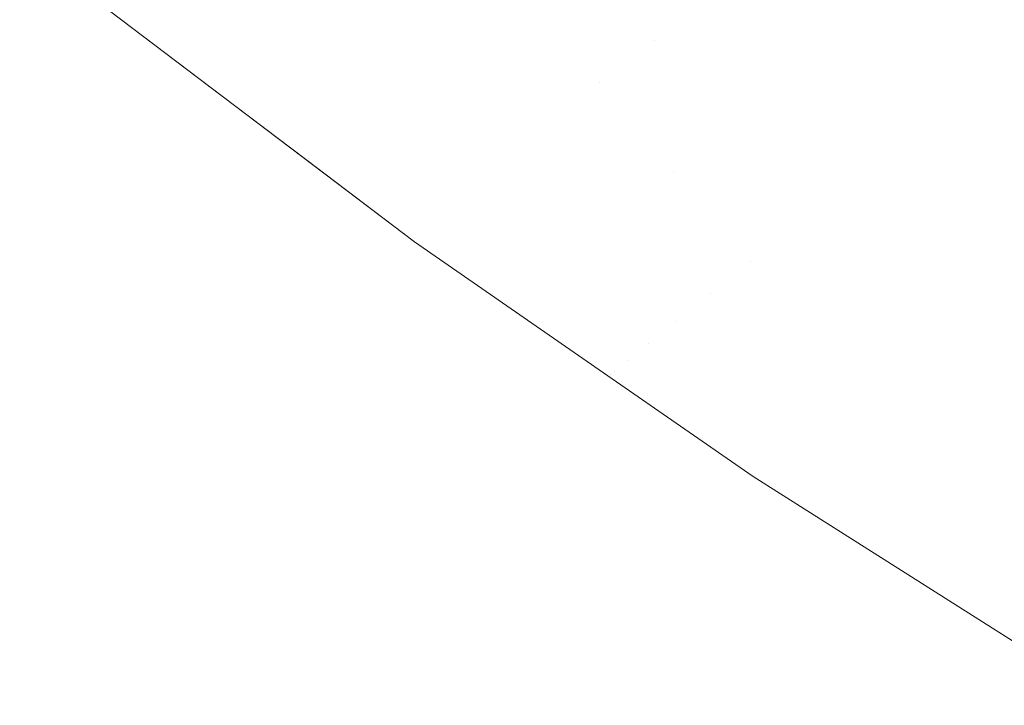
# Model space of a CAD drawing. Header units: centimetres. Extents: x -35.1 to 36.2, y 4.2 to 6.
# Tile 2 of 256: x -35.05671 to -35.04403, y 4.22235 to 4.23118. Entities that reach past the tile are written whole.
import ezdxf

# ---------------------------------------------------------------- set-up
doc = ezdxf.new("R2010")
doc.units = ezdxf.units.CM
doc.header["$LTSCALE"] = 2.54
doc.layers.add('Lucido design-1', color=7, linetype='Continuous')

# ---------------------------------------------------------------- blocks, each defined once
blk = doc.blocks.new('Gruppo-4-1')
at = {"color": 7, "linetype": 'Continuous', "lineweight": 9}
for points, invisible_edges in [([(-35.043947, 4.230785, -2312.388781), (-35.042992, 4.23156, -2312.385944), (-35.045433, 4.233289, -2312.385944), (-35.046416, 4.232533, -2312.388781)], 15), ([(-35.043947, 4.230785, -2313.055559), (-35.046416, 4.232533, -2313.055559), (-35.045433, 4.233289, -2313.058396), (-35.042992, 4.23156, -2313.058396)], 15), ([(-35.052889, 4.231329, -2313.039231), (-35.053131, 4.231153, -2313.0377), (-35.055531, 4.233043, -2313.0377), (-35.055282, 4.233215, -2313.039231)], 15), ([(-35.055756, 4.232888, -2313.036163), (-35.055531, 4.233043, -2313.0377), (-35.053131, 4.231153, -2313.0377), (-35.053351, 4.230993, -2313.036163)], 15), ([(-35.050972, 4.232725, -2313.048272), (-35.050578, 4.233013, -2313.04975), (-35.048152, 4.2312, -2313.04975), (-35.048536, 4.230905, -2313.048272)], 15), ([(-35.053351, 4.230993, -2313.036163), (-35.053548, 4.230849, -2313.034621), (-35.055958, 4.232748, -2313.034621), (-35.055756, 4.232888, -2313.036163)], 15), ([(-35.056137, 4.232625, -2313.033075), (-35.055958, 4.232748, -2313.034621), (-35.053548, 4.230849, -2313.034621), (-35.053723, 4.230722, -2313.033075)], 15), ([(-35.053723, 4.230722, -2313.033075), (-35.053874, 4.230612, -2313.031524), (-35.056292, 4.232517, -2313.031524), (-35.056137, 4.232625, -2313.033075)], 15), ([(-35.048536, 4.230905, -2313.048272), (-35.048899, 4.230626, -2313.046785), (-35.051346, 4.232453, -2313.046785), (-35.050972, 4.232725, -2313.048272)], 15), ([(-35.056423, 4.232427, -2313.029971), (-35.056292, 4.232517, -2313.031524), (-35.053874, 4.230612, -2313.031524), (-35.054002, 4.230519, -2313.029971)], 15), ([(-35.046416, 4.232533, -2312.388781), (-35.047323, 4.231837, -2312.391665), (-35.044829, 4.230071, -2312.391665), (-35.043947, 4.230785, -2312.388781)], 15), ([(-35.044829, 4.230071, -2313.052675), (-35.047323, 4.231837, -2313.052675), (-35.046416, 4.232533, -2313.055559), (-35.043947, 4.230785, -2313.055559)], 15), ([(-35.054002, 4.230519, -2313.029971), (-35.054107, 4.230442, -2313.028414), (-35.056531, 4.232352, -2313.028414), (-35.056423, 4.232427, -2313.029971)], 15), ([(-35.054343, 4.232095, -2312.40664), (-35.053131, 4.231153, -2312.40664), (-35.052624, 4.231522, -2312.403583), (-35.053829, 4.232459, -2312.403583)], 15), ([(-35.050134, 4.231536, -2312.397555), (-35.051346, 4.232453, -2312.397555), (-35.052029, 4.231956, -2312.400554), (-35.050808, 4.231032, -2312.400554)], 15), ([(-35.051698, 4.232197, -2313.04529), (-35.051346, 4.232453, -2313.046785), (-35.048899, 4.230626, -2313.046785), (-35.049242, 4.230362, -2313.04529)], 15), ([(-35.056711, 4.232228, -2313.023732), (-35.056675, 4.232253, -2313.025294), (-35.054247, 4.23034, -2313.025294), (-35.054282, 4.230315, -2313.023732)], 15), ([(-35.054189, 4.230383, -2313.026855), (-35.054247, 4.23034, -2313.025294), (-35.056675, 4.232253, -2313.025294), (-35.056615, 4.232294, -2313.026855)], 15), ([(-35.056615, 4.232294, -2313.026855), (-35.056531, 4.232352, -2313.028414), (-35.054107, 4.230442, -2313.028414), (-35.054189, 4.230383, -2313.026855)], 15), ([(-35.054282, 4.230315, -2313.023732), (-35.055698, 4.2314, -2313.02217), (-35.056711, 4.232228, -2313.023732)], 11), ([(-35.049242, 4.230362, -2313.04529), (-35.049564, 4.230115, -2313.043786), (-35.052029, 4.231956, -2313.043786), (-35.051698, 4.232197, -2313.04529)], 15), ([(-35.054765, 4.231795, -2312.409719), (-35.053548, 4.230849, -2312.409719), (-35.053131, 4.231153, -2312.40664), (-35.054343, 4.232095, -2312.40664)], 15), ([(-35.050134, 4.231536, -2312.397555), (-35.048899, 4.230626, -2312.397555), (-35.048152, 4.2312, -2312.39459), (-35.049376, 4.232103, -2312.39459)], 15), ([(-35.050808, 4.231032, -2312.400554), (-35.052029, 4.231956, -2312.400554), (-35.052624, 4.231522, -2312.403583), (-35.051396, 4.230592, -2312.403583)], 15), ([(-35.052338, 4.231731, -2313.042275), (-35.052029, 4.231956, -2313.043786), (-35.049564, 4.230115, -2313.043786), (-35.049865, 4.229884, -2313.042275)], 15), ([(-35.055095, 4.231562, -2312.412816), (-35.053874, 4.230612, -2312.412816), (-35.053548, 4.230849, -2312.409719), (-35.054765, 4.231795, -2312.409719)], 15), ([(-35.049865, 4.229884, -2313.042275), (-35.050144, 4.229669, -2313.040757), (-35.052624, 4.231522, -2313.040757), (-35.052338, 4.231731, -2313.042275)], 15), ([(-35.045634, 4.229418, -2312.39459), (-35.044829, 4.230071, -2312.391665), (-35.047323, 4.231837, -2312.391665), (-35.048152, 4.2312, -2312.39459)], 15), ([(-35.045634, 4.229418, -2313.04975), (-35.048152, 4.2312, -2313.04975), (-35.047323, 4.231837, -2313.052675), (-35.044829, 4.230071, -2313.052675)], 15), ([(-35.055331, 4.231394, -2312.415926), (-35.054107, 4.230442, -2312.415926), (-35.053874, 4.230612, -2312.412816), (-35.055095, 4.231562, -2312.412816)], 15), ([(-35.051396, 4.230592, -2312.403583), (-35.052624, 4.231522, -2312.403583), (-35.053131, 4.231153, -2312.40664), (-35.051897, 4.230218, -2312.40664)], 15), ([(-35.052889, 4.231329, -2313.039231), (-35.052624, 4.231522, -2313.040757), (-35.050144, 4.229669, -2313.040757), (-35.050402, 4.229471, -2313.039231)], 15), ([(-35.050808, 4.231032, -2312.400554), (-35.049564, 4.230115, -2312.400554), (-35.048899, 4.230626, -2312.397555), (-35.050134, 4.231536, -2312.397555)], 15), ([(-35.055473, 4.231293, -2312.419046), (-35.055698, 4.2314, -2312.42217), (-35.054279, 4.230326, -2312.42217)], 9), ([(-35.053029, 4.229379, -2312.42217), (-35.054279, 4.230326, -2312.42217), (-35.055698, 4.2314, -2313.02217), (-35.051768, 4.228423, -2313.02217)], 10), ([(-35.054279, 4.230326, -2312.42217), (-35.055698, 4.2314, -2312.42217), (-35.055698, 4.2314, -2313.02217)], 10), ([(-35.051768, 4.228423, -2313.02217), (-35.055698, 4.2314, -2313.02217), (-35.054282, 4.230315, -2313.023732)], 10), ([(-35.055473, 4.231293, -2312.419046), (-35.054247, 4.23034, -2312.419046), (-35.054107, 4.230442, -2312.415926), (-35.055331, 4.231394, -2312.415926)], 15), ([(-35.054279, 4.230326, -2312.42217), (-35.054247, 4.23034, -2312.419046), (-35.055473, 4.231293, -2312.419046)], 11), ([(-35.050402, 4.229471, -2313.039231), (-35.050638, 4.22929, -2313.0377), (-35.053131, 4.231153, -2313.0377), (-35.052889, 4.231329, -2313.039231)], 15), ([(-35.051897, 4.230218, -2312.40664), (-35.053131, 4.231153, -2312.40664), (-35.053548, 4.230849, -2312.409719), (-35.052308, 4.22991, -2312.409719)], 15), ([(-35.053351, 4.230993, -2313.036163), (-35.053131, 4.231153, -2313.0377), (-35.050638, 4.22929, -2313.0377), (-35.050852, 4.229126, -2313.036163)], 15), ([(-35.048152, 4.2312, -2312.39459), (-35.048899, 4.230626, -2312.397555), (-35.046361, 4.228828, -2312.397555), (-35.045634, 4.229418, -2312.39459)], 15), ([(-35.048536, 4.230905, -2313.048272), (-35.048152, 4.2312, -2313.04975), (-35.045634, 4.229418, -2313.04975), (-35.046361, 4.228828, -2313.046785)], 15), ([(-35.050852, 4.229126, -2313.036163), (-35.051044, 4.228978, -2313.034621), (-35.053548, 4.230849, -2313.034621), (-35.053351, 4.230993, -2313.036163)], 15), ([(-35.051396, 4.230592, -2312.403583), (-35.050144, 4.229669, -2312.403583), (-35.049564, 4.230115, -2312.400554), (-35.050808, 4.231032, -2312.400554)], 15), ([(-35.052308, 4.22991, -2312.409719), (-35.053548, 4.230849, -2312.409719), (-35.053874, 4.230612, -2312.412816), (-35.052629, 4.22967, -2312.412816)], 15), ([(-35.053723, 4.230722, -2313.033075), (-35.053548, 4.230849, -2313.034621), (-35.051044, 4.228978, -2313.034621), (-35.051214, 4.228848, -2313.033075)], 15), ([(-35.046361, 4.228828, -2313.046785), (-35.048899, 4.230626, -2313.046785), (-35.048536, 4.230905, -2313.048272)], 11), ([(-35.051214, 4.228848, -2313.033075), (-35.051361, 4.228735, -2313.031524), (-35.053874, 4.230612, -2313.031524), (-35.053723, 4.230722, -2313.033075)], 15), ([(-35.043947, 4.230785, -2312.388781), (-35.044829, 4.230071, -2312.391665), (-35.042244, 4.228337, -2312.391665), (-35.041389, 4.22907, -2312.388781)], 15), ([(-35.043947, 4.230785, -2313.055559), (-35.041389, 4.22907, -2313.055559), (-35.042244, 4.228337, -2313.052675), (-35.044829, 4.230071, -2313.052675)], 15), ([(-35.052629, 4.22967, -2312.412816), (-35.053874, 4.230612, -2312.412816), (-35.054107, 4.230442, -2312.415926), (-35.052859, 4.229498, -2312.415926)], 15), ([(-35.054002, 4.230519, -2313.029971), (-35.053874, 4.230612, -2313.031524), (-35.051361, 4.228735, -2313.031524), (-35.051486, 4.228639, -2313.029971)], 15), ([(-35.051897, 4.230218, -2312.40664), (-35.050638, 4.22929, -2312.40664), (-35.050144, 4.229669, -2312.403583), (-35.051396, 4.230592, -2312.403583)], 15), ([(-35.048899, 4.230626, -2312.397555), (-35.049564, 4.230115, -2312.400554), (-35.048297, 4.229206, -2312.400554)], 11), ([(-35.049242, 4.230362, -2313.04529), (-35.048899, 4.230626, -2313.046785), (-35.046361, 4.228828, -2313.046785), (-35.047007, 4.228304, -2313.043786)], 15), ([(-35.048297, 4.229206, -2312.400554), (-35.047007, 4.228304, -2312.400554), (-35.046361, 4.228828, -2312.397555), (-35.048899, 4.230626, -2312.397555)], 15), ([(-35.051486, 4.228639, -2313.029971), (-35.051588, 4.22856, -2313.028414), (-35.054107, 4.230442, -2313.028414), (-35.054002, 4.230519, -2313.029971)], 15), ([(-35.054282, 4.230315, -2313.023732), (-35.054247, 4.23034, -2313.025294), (-35.051724, 4.228456, -2313.025294), (-35.051759, 4.228429, -2313.023732)], 15), ([(-35.052998, 4.229394, -2312.419046), (-35.054247, 4.23034, -2312.419046), (-35.054279, 4.230326, -2312.42217), (-35.053029, 4.229379, -2312.42217)], 11), ([(-35.052859, 4.229498, -2312.415926), (-35.054107, 4.230442, -2312.415926), (-35.054247, 4.23034, -2312.419046), (-35.052998, 4.229394, -2312.419046)], 15), ([(-35.051668, 4.228499, -2313.026855), (-35.051724, 4.228456, -2313.025294), (-35.054247, 4.23034, -2313.025294), (-35.054189, 4.230383, -2313.026855)], 15), ([(-35.054189, 4.230383, -2313.026855), (-35.054107, 4.230442, -2313.028414), (-35.051588, 4.22856, -2313.028414), (-35.051668, 4.228499, -2313.026855)], 15), ([(-35.047007, 4.228304, -2313.043786), (-35.049564, 4.230115, -2313.043786), (-35.049242, 4.230362, -2313.04529)], 11), ([(-35.054282, 4.230315, -2313.023732), (-35.051759, 4.228429, -2313.023732), (-35.051768, 4.228423, -2313.02217)], 11), ([(-35.052308, 4.22991, -2312.409719), (-35.051044, 4.228978, -2312.409719), (-35.050638, 4.22929, -2312.40664), (-35.051897, 4.230218, -2312.40664)], 15), ([(-35.048297, 4.229206, -2312.400554), (-35.049564, 4.230115, -2312.400554), (-35.050144, 4.229669, -2312.403583), (-35.048869, 4.228754, -2312.403583)], 15), ([(-35.049865, 4.229884, -2313.042275), (-35.049564, 4.230115, -2313.043786), (-35.047007, 4.228304, -2313.043786), (-35.047299, 4.228067, -2313.042275)], 15), ([(-35.043026, 4.227668, -2312.39459), (-35.042244, 4.228337, -2312.391665), (-35.044829, 4.230071, -2312.391665), (-35.045634, 4.229418, -2312.39459)], 15), ([(-35.044829, 4.230071, -2313.052675), (-35.042244, 4.228337, -2313.052675), (-35.043026, 4.227668, -2313.04975), (-35.045634, 4.229418, -2313.04975)], 15), ([(-35.052629, 4.22967, -2312.412816), (-35.051361, 4.228735, -2312.412816), (-35.051044, 4.228978, -2312.409719), (-35.052308, 4.22991, -2312.409719)], 15), ([(-35.047299, 4.228067, -2313.042275), (-35.047571, 4.227847, -2313.040757), (-35.050144, 4.229669, -2313.040757), (-35.049865, 4.229884, -2313.042275)], 15), ([(-35.052859, 4.229498, -2312.415926), (-35.051588, 4.22856, -2312.415926), (-35.051361, 4.228735, -2312.412816), (-35.052629, 4.22967, -2312.412816)], 15), ([(-35.048869, 4.228754, -2312.403583), (-35.050144, 4.229669, -2312.403583), (-35.050638, 4.22929, -2312.40664), (-35.049356, 4.22837, -2312.40664)], 15), ([(-35.050402, 4.229471, -2313.039231), (-35.050144, 4.229669, -2313.040757), (-35.047571, 4.227847, -2313.040757), (-35.047821, 4.227644, -2313.039231)], 15), ([(-35.052998, 4.229394, -2312.419046), (-35.051724, 4.228456, -2312.419046), (-35.051588, 4.22856, -2312.415926), (-35.052859, 4.229498, -2312.415926)], 15), ([(-35.047821, 4.227644, -2313.039231), (-35.048051, 4.227458, -2313.0377), (-35.050638, 4.22929, -2313.0377), (-35.050402, 4.229471, -2313.039231)], 15), ([(-35.052998, 4.229394, -2312.419046), (-35.053029, 4.229379, -2312.42217), (-35.051768, 4.228423, -2312.42217)], 9), ([(-35.051768, 4.228423, -2313.02217), (-35.051768, 4.228423, -2312.42217), (-35.053029, 4.229379, -2312.42217)], 9), ([(-35.051768, 4.228423, -2312.42217), (-35.051724, 4.228456, -2312.419046), (-35.052998, 4.229394, -2312.419046)], 11), ([(-35.045634, 4.229418, -2312.39459), (-35.046361, 4.228828, -2312.397555), (-35.04373, 4.227064, -2312.397555), (-35.043026, 4.227668, -2312.39459)], 15), ([(-35.045634, 4.229418, -2313.04975), (-35.043026, 4.227668, -2313.04975), (-35.04373, 4.227064, -2313.046785), (-35.046361, 4.228828, -2313.046785)], 15), ([(-35.049356, 4.22837, -2312.40664), (-35.050638, 4.22929, -2312.40664), (-35.051044, 4.228978, -2312.409719), (-35.049756, 4.228054, -2312.409719)], 15), ([(-35.050852, 4.229126, -2313.036163), (-35.050638, 4.22929, -2313.0377), (-35.048051, 4.227458, -2313.0377), (-35.048259, 4.22729, -2313.036163)], 15), ([(-35.048869, 4.228754, -2312.403583), (-35.047571, 4.227847, -2312.403583), (-35.047007, 4.228304, -2312.400554), (-35.048297, 4.229206, -2312.400554)], 15), ([(-35.048259, 4.22729, -2313.036163), (-35.048445, 4.227138, -2313.034621), (-35.051044, 4.228978, -2313.034621), (-35.050852, 4.229126, -2313.036163)], 15), ([(-35.049756, 4.228054, -2312.409719), (-35.051044, 4.228978, -2312.409719), (-35.051361, 4.228735, -2312.412816), (-35.050069, 4.227808, -2312.412816)], 15), ([(-35.051214, 4.228848, -2313.033075), (-35.051044, 4.228978, -2313.034621), (-35.048445, 4.227138, -2313.034621), (-35.04861, 4.227005, -2313.033075)], 15), ([(-35.04861, 4.227005, -2313.033075), (-35.048753, 4.226889, -2313.031524), (-35.051361, 4.228735, -2313.031524), (-35.051214, 4.228848, -2313.033075)], 15), ([(-35.044357, 4.226528, -2312.400554), (-35.04373, 4.227064, -2312.397555), (-35.046361, 4.228828, -2312.397555), (-35.047007, 4.228304, -2312.400554)], 15), ([(-35.046361, 4.228828, -2313.046785), (-35.04373, 4.227064, -2313.046785), (-35.044357, 4.226528, -2313.043786), (-35.047007, 4.228304, -2313.043786)], 15), ([(-35.050069, 4.227808, -2312.412816), (-35.051361, 4.228735, -2312.412816), (-35.051588, 4.22856, -2312.415926), (-35.050293, 4.227631, -2312.415926)], 15), ([(-35.051486, 4.228639, -2313.029971), (-35.051361, 4.228735, -2313.031524), (-35.048753, 4.226889, -2313.031524), (-35.048875, 4.22679, -2313.029971)], 15), ([(-35.049356, 4.22837, -2312.40664), (-35.048051, 4.227458, -2312.40664), (-35.047571, 4.227847, -2312.403583), (-35.048869, 4.228754, -2312.403583)], 15), ([(-35.050293, 4.227631, -2312.415926), (-35.051588, 4.22856, -2312.415926), (-35.051724, 4.228456, -2312.419046), (-35.050427, 4.227525, -2312.419046)], 15), ([(-35.051668, 4.228499, -2313.026855), (-35.051588, 4.22856, -2313.028414), (-35.048974, 4.22671, -2313.028414), (-35.049051, 4.226647, -2313.026855)], 15), ([(-35.048875, 4.22679, -2313.029971), (-35.048974, 4.22671, -2313.028414), (-35.051588, 4.22856, -2313.028414), (-35.051486, 4.228639, -2313.029971)], 15), ([(-35.050427, 4.227525, -2312.419046), (-35.051724, 4.228456, -2312.419046), (-35.051768, 4.228423, -2312.42217), (-35.051625, 4.228315, -2312.42217)], 11), ([(-35.051759, 4.228429, -2313.023732), (-35.051724, 4.228456, -2313.025294), (-35.051625, 4.228315, -2313.02217)], 11), ([(-35.049051, 4.226647, -2313.026855), (-35.049107, 4.226602, -2313.025294), (-35.051724, 4.228456, -2313.025294), (-35.051668, 4.228499, -2313.026855)], 15), ([(-35.051625, 4.228315, -2313.02217), (-35.051724, 4.228456, -2313.025294), (-35.049107, 4.226602, -2313.025294)], 11), ([(-35.051625, 4.228315, -2313.02217), (-35.051768, 4.228423, -2313.02217), (-35.051759, 4.228429, -2313.023732)], 10), ([(-35.051768, 4.228423, -2313.02217), (-35.051625, 4.228315, -2313.02217), (-35.051625, 4.228315, -2312.42217), (-35.051768, 4.228423, -2312.42217)], 10), ([(-35.051625, 4.228315, -2312.42217), (-35.049135, 4.226588, -2312.42217), (-35.049107, 4.226602, -2312.419046), (-35.050427, 4.227525, -2312.419046)], 14), ([(-35.049135, 4.226588, -2312.42217), (-35.051625, 4.228315, -2312.42217), (-35.051625, 4.228315, -2313.02217), (-35.049135, 4.226588, -2313.02217)], 10), ([(-35.049107, 4.226602, -2313.025294), (-35.049135, 4.226588, -2313.02217), (-35.051625, 4.228315, -2313.02217)], 9), ([(-35.049756, 4.228054, -2312.409719), (-35.048445, 4.227138, -2312.409719), (-35.048051, 4.227458, -2312.40664), (-35.049356, 4.22837, -2312.40664)], 15), ([(-35.047007, 4.228304, -2312.400554), (-35.047571, 4.227847, -2312.403583), (-35.044904, 4.226059, -2312.403583), (-35.044357, 4.226528, -2312.400554)], 15), ([(-35.047299, 4.228067, -2313.042275), (-35.047007, 4.228304, -2313.043786), (-35.044357, 4.226528, -2313.043786), (-35.044904, 4.226059, -2313.040757)], 15), ([(-35.050069, 4.227808, -2312.412816), (-35.048753, 4.226889, -2312.412816), (-35.048445, 4.227138, -2312.409719), (-35.049756, 4.228054, -2312.409719)], 15), ([(-35.044904, 4.226059, -2313.040757), (-35.047571, 4.227847, -2313.040757), (-35.047299, 4.228067, -2313.042275)], 11), ([(-35.050293, 4.227631, -2312.415926), (-35.048974, 4.22671, -2312.415926), (-35.048753, 4.226889, -2312.412816), (-35.050069, 4.227808, -2312.412816)], 15), ([(-35.04537, 4.22566, -2312.40664), (-35.044904, 4.226059, -2312.403583), (-35.047571, 4.227847, -2312.403583), (-35.048051, 4.227458, -2312.40664)], 15), ([(-35.047821, 4.227644, -2313.039231), (-35.047571, 4.227847, -2313.040757), (-35.044904, 4.226059, -2313.040757), (-35.04537, 4.22566, -2313.0377)], 15), ([(-35.050427, 4.227525, -2312.419046), (-35.049107, 4.226602, -2312.419046), (-35.048974, 4.22671, -2312.415926), (-35.050293, 4.227631, -2312.415926)], 15), ([(-35.04537, 4.22566, -2313.0377), (-35.048051, 4.227458, -2313.0377), (-35.047821, 4.227644, -2313.039231)], 11), ([(-35.048051, 4.227458, -2312.40664), (-35.048445, 4.227138, -2312.409719), (-35.045752, 4.225333, -2312.409719), (-35.04537, 4.22566, -2312.40664)], 15), ([(-35.048259, 4.22729, -2313.036163), (-35.048051, 4.227458, -2313.0377), (-35.04537, 4.22566, -2313.0377), (-35.045752, 4.225333, -2313.034621)], 15), ([(-35.045752, 4.225333, -2313.034621), (-35.048445, 4.227138, -2313.034621), (-35.048259, 4.22729, -2313.036163)], 11), ([(-35.046051, 4.225077, -2312.412816), (-35.045752, 4.225333, -2312.409719), (-35.048445, 4.227138, -2312.409719), (-35.048753, 4.226889, -2312.412816)], 15), ([(-35.04861, 4.227005, -2313.033075), (-35.048445, 4.227138, -2313.034621), (-35.045752, 4.225333, -2313.034621), (-35.046051, 4.225077, -2313.031524)], 15), ([(-35.041615, 4.224788, -2312.400554), (-35.041009, 4.225337, -2312.397555), (-35.04373, 4.227064, -2312.397555), (-35.044357, 4.226528, -2312.400554)], 15), ([(-35.041615, 4.224788, -2313.043786), (-35.044357, 4.226528, -2313.043786), (-35.04373, 4.227064, -2313.046785), (-35.041009, 4.225337, -2313.046785)], 15), ([(-35.046051, 4.225077, -2313.031524), (-35.048753, 4.226889, -2313.031524), (-35.04861, 4.227005, -2313.033075)], 11), ([(-35.048753, 4.226889, -2312.412816), (-35.048974, 4.22671, -2312.415926), (-35.046265, 4.224893, -2312.415926), (-35.046051, 4.225077, -2312.412816)], 15), ([(-35.046265, 4.224893, -2313.028414), (-35.048974, 4.22671, -2313.028414), (-35.048875, 4.22679, -2313.029971)], 11), ([(-35.048875, 4.22679, -2313.029971), (-35.048753, 4.226889, -2313.031524), (-35.046051, 4.225077, -2313.031524), (-35.046265, 4.224893, -2313.028414)], 15), ([(-35.046394, 4.224783, -2312.419046), (-35.046265, 4.224893, -2312.415926), (-35.048974, 4.22671, -2312.415926), (-35.049107, 4.226602, -2312.419046)], 15), ([(-35.049051, 4.226647, -2313.026855), (-35.048974, 4.22671, -2313.028414), (-35.046265, 4.224893, -2313.028414), (-35.046394, 4.224783, -2313.025294)], 15), ([(-35.049107, 4.226602, -2312.419046), (-35.049135, 4.226588, -2312.42217), (-35.047266, 4.225292, -2312.42217)], 9), ([(-35.047266, 4.225292, -2313.02217), (-35.049135, 4.226588, -2313.02217), (-35.049107, 4.226602, -2313.025294)], 10), ([(-35.049135, 4.226588, -2313.02217), (-35.047266, 4.225292, -2313.02217), (-35.047266, 4.225292, -2312.42217), (-35.049135, 4.226588, -2312.42217)], 10), ([(-35.046394, 4.224783, -2313.025294), (-35.049107, 4.226602, -2313.025294), (-35.049051, 4.226647, -2313.026855)], 11), ([(-35.047266, 4.225292, -2312.42217), (-35.046394, 4.224783, -2312.419046), (-35.049107, 4.226602, -2312.419046)], 11), ([(-35.049107, 4.226602, -2313.025294), (-35.046394, 4.224783, -2313.025294), (-35.047266, 4.225292, -2313.02217)], 11), ([(-35.044357, 4.226528, -2312.400554), (-35.044904, 4.226059, -2312.403583), (-35.042145, 4.224308, -2312.403583), (-35.041615, 4.224788, -2312.400554)], 15), ([(-35.042145, 4.224308, -2313.040757), (-35.044904, 4.226059, -2313.040757), (-35.044357, 4.226528, -2313.043786), (-35.041615, 4.224788, -2313.043786)], 15), ([(-35.042595, 4.2239, -2312.40664), (-35.042145, 4.224308, -2312.403583), (-35.044904, 4.226059, -2312.403583), (-35.04537, 4.22566, -2312.40664)], 15), ([(-35.042595, 4.2239, -2313.0377), (-35.04537, 4.22566, -2313.0377), (-35.044904, 4.226059, -2313.040757), (-35.042145, 4.224308, -2313.040757)], 15), ([(-35.04537, 4.22566, -2312.40664), (-35.045752, 4.225333, -2312.409719), (-35.042966, 4.223565, -2312.409719), (-35.042595, 4.2239, -2312.40664)], 15), ([(-35.042966, 4.223565, -2313.034621), (-35.045752, 4.225333, -2313.034621), (-35.04537, 4.22566, -2313.0377), (-35.042595, 4.2239, -2313.0377)], 15), ([(-35.046394, 4.224783, -2312.419046), (-35.047266, 4.225292, -2312.42217), (-35.043618, 4.222981, -2312.42217), (-35.043587, 4.223002, -2312.419046)], 13), ([(-35.047266, 4.225292, -2313.02217), (-35.042615, 4.222345, -2313.02217), (-35.042615, 4.222345, -2312.42217), (-35.043618, 4.222981, -2312.42217)], 10), ([(-35.043618, 4.222981, -2312.42217), (-35.047266, 4.225292, -2312.42217), (-35.047266, 4.225292, -2313.02217)], 10), ([(-35.042615, 4.222345, -2313.02217), (-35.047266, 4.225292, -2313.02217), (-35.046394, 4.224783, -2313.025294), (-35.043587, 4.223002, -2313.025294)], 14), ([(-35.043255, 4.223303, -2312.412816), (-35.042966, 4.223565, -2312.409719), (-35.045752, 4.225333, -2312.409719), (-35.046051, 4.225077, -2312.412816)], 15), ([(-35.043255, 4.223303, -2313.031524), (-35.046051, 4.225077, -2313.031524), (-35.045752, 4.225333, -2313.034621), (-35.042966, 4.223565, -2313.034621)], 15), ([(-35.046051, 4.225077, -2312.412816), (-35.046265, 4.224893, -2312.415926), (-35.043462, 4.223115, -2312.415926), (-35.043255, 4.223303, -2312.412816)], 15), ([(-35.043462, 4.223115, -2313.028414), (-35.046265, 4.224893, -2313.028414), (-35.046051, 4.225077, -2313.031524), (-35.043255, 4.223303, -2313.031524)], 15), ([(-35.043587, 4.223002, -2312.419046), (-35.043462, 4.223115, -2312.415926), (-35.046265, 4.224893, -2312.415926), (-35.046394, 4.224783, -2312.419046)], 15), ([(-35.043587, 4.223002, -2313.025294), (-35.046394, 4.224783, -2313.025294), (-35.046265, 4.224893, -2313.028414), (-35.043462, 4.223115, -2313.028414)], 15)]:
    blk.add_3dface(points, dxfattribs=dict(at, invisible_edges=invisible_edges))

msp = doc.modelspace()

# ---------------------------------------------------------------- block references
at = {"layer": 'Lucido design-1', "color": 7}
msp.add_blockref('Gruppo-4-1', (0, 0), dxfattribs=at)

doc.saveas('drawing.dxf')
